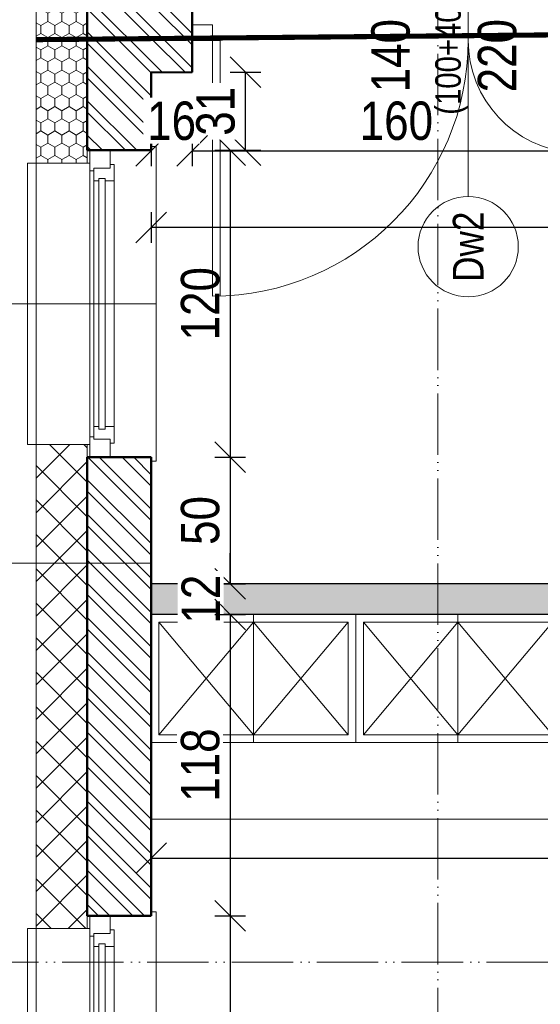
# Model space of a CAD drawing. Header units: millimetres. Extents: x 17147 to 52214, y -18116 to -4632.
# Tile 58 of 186: x 34296 to 34500, y -12251 to -11866. Entities that reach past the tile are written whole.
import ezdxf

# ---------------------------------------------------------------- set-up
doc = ezdxf.new("R2010")
doc.units = ezdxf.units.MM
doc.linetypes.add('ACAD_ISO05W100', pattern=[33, 24, -3, 0, -3, 0, -3])
doc.layers.get('Defpoints').update_dxf_attribs({"color": 6})
for name, color, linetype, lineweight in [('A-ciekie', 161, 'Continuous', 9), ('A-DRZ', 154, 'Continuous', 0), ('A-kreskowanie', 253, 'Continuous', 0), ('A-OKN', 154, 'Continuous', 9), ('A-opis', 130, 'Continuous', 9), ('A-wymiar', 177, 'Continuous', 0), ('A_opis_warstw', 220, 'Continuous', 5), ('A_p_poż', 7, 'Continuous', 0), ('A_SCIANA_PROJ_KONSTRUKCJA', 3, 'Continuous', 50), ('A_SCINAN_PROJ_DZIALOWA', 5, 'Continuous', 30), ('elewacja C', 253, 'Continuous', 0)]:
    doc.layers.add(name, color=color, linetype=linetype, lineweight=lineweight)
doc.layers.add('A-izolacja', color=7, linetype='Continuous', lineweight=9, true_color=0x4775ff)
doc.layers.add('A-MEB', color=7, linetype='Continuous', lineweight=0, true_color=0x849491)
doc.styles.get("Standard").update_dxf_attribs({"font": 'ARIALN.TTF'})
doc.styles.add('wymiary', font='ARIALN.TTF')
doc.dimstyles.new('anka', dxfattribs={"dimtxt": 15, "dimasz": 12, "dimexe": 6, "dimexo": 0.0625, "dimgap": 4, "dimtad": 1, "dimdec": 0, "dimzin": 0, "dimdsep": 46, "dimtxsty": 'wymiary', "dimblk": 'OBLIQUE', "dimcen": 0.09, "dimclrt": 7, "dimadec": 0, "dimazin": 0, "dimtfac": 1, "dimtdec": 0, "dimtix": 1, "dimtofl": 0, "dimtmove": 0, "dimatfit": 3, "dimldrblk": 'OBLIQUE', "dimfxl": 6, "dimfxlon": 1, "dimtfill": 1, "dimtolj": 1, "dimtzin": 0, "dimarcsym": 0})
pattern_1 = [(315, (-56.926, -40.622), (6.735192, 6.735192), []), (315, (-56.926, -45.112), (6.735192, 6.735192), [])]

# ---------------------------------------------------------------- blocks, each defined once
blk = doc.blocks.new('*U716')
at = {"layer": 'A-ciekie'}
for p, q in [((18180.78, 17387.75), (18180.78, 17510.75)), ((18180.78, 17510.75), (18182.78, 17510.75)), ((18231.12, 17504.25), (18226.78, 17504.25)), ((18231.12, 17394.25), (18231.12, 17504.25)), ((18226.78, 17394.25), (18231.12, 17394.25)), ((18182.78, 17387.75), (18180.78, 17387.75))]:
    blk.add_line(p, q, dxfattribs=at)
at = {"layer": 'A-izolacja'}
for points in [[(18206.78, 17509.25), (18206.78, 17504.25), (18226.78, 17504.25)], [(18206.78, 17509.25), (18206.78, 17504.25), (18226.78, 17504.25)], [(18206.78, 17509.25), (18206.78, 17504.25), (18226.78, 17504.25)], [(18226.78, 17504.25), (18206.78, 17504.25), (18206.78, 17509.25)], [(18206.78, 17389.25), (18206.78, 17394.25), (18226.78, 17394.25)], [(18226.78, 17394.25), (18206.78, 17394.25), (18206.78, 17389.25)]]:
    blk.add_lwpolyline(points, dxfattribs=at)
at = {"layer": 'A-OKN', "color": 250}
for p, q in [((18198.78, 17502.75), (18198.78, 17509.25)), ((18198.78, 17509.25), (18206.78, 17509.25)), ((18206.78, 17509.25), (18206.78, 17501.25)), ((18197.28, 17497.25), (18197.28, 17503.75)), ((18197.28, 17503.75), (18198.78, 17503.75)), ((18198.78, 17503.75), (18198.78, 17502.25)), ((18198.78, 17502.25), (18205.28, 17502.25)), ((18205.28, 17502.25), (18205.28, 17497.25)), ((18206.78, 17501.25), (18205.28, 17501.25)), ((18197.28, 17394.75), (18197.28, 17401.25)), ((18205.28, 17401.25), (18205.28, 17396.25)), ((18198.78, 17394.75), (18197.28, 17394.75)), ((18205.28, 17396.25), (18198.78, 17396.25)), ((18198.78, 17396.25), (18198.78, 17394.75)), ((18198.78, 17389.25), (18198.78, 17395.75)), ((18205.28, 17396.25), (18205.28, 17397.25)), ((18205.28, 17397.25), (18206.78, 17397.25)), ((18206.78, 17397.25), (18206.78, 17389.25))]:
    blk.add_line(p, q, dxfattribs=at)
at = {"layer": 'A-OKN'}
for p, q in [((18206.78, 17501.25), (18206.78, 17397.25)), ((18200.78, 17497.25), (18197.28, 17497.25)), ((18197.28, 17401.25), (18197.28, 17497.25)), ((18200.78, 17498.25), (18200.78, 17497.25)), ((18200.78, 17498.25), (18203.28, 17498.25)), ((18203.28, 17498.25), (18200.78, 17498.25)), ((18200.78, 17498.25), (18200.78, 17497.25)), ((18200.78, 17400.25), (18200.78, 17497.25)), ((18203.28, 17497.25), (18203.28, 17498.25)), ((18203.28, 17497.25), (18203.28, 17498.25)), ((18203.28, 17497.25), (18203.28, 17400.25)), ((18205.28, 17497.25), (18203.28, 17497.25)), ((18205.28, 17401.75), (18205.28, 17497.25)), ((18205.28, 17497.25), (18205.28, 17401.25)), ((18197.28, 17401.25), (18200.78, 17401.25)), ((18200.78, 17401.25), (18200.78, 17400.25)), ((18203.28, 17400.25), (18200.78, 17400.25)), ((18200.78, 17400.25), (18203.28, 17400.25)), ((18203.28, 17401.25), (18205.28, 17401.25)), ((18203.28, 17400.25), (18203.28, 17401.25))]:
    blk.add_line(p, q, dxfattribs=at)
blk = doc.blocks.new('_OBLIQUE')
at = {"color": 0, "linetype": 'ByBlock'}
blk.add_line((-0.5, -0.5), (0.5, 0.5), dxfattribs=at)
blk = doc.blocks.new('*D248')
at = {"layer": 'A-wymiar', "color": 0, "lineweight": -2, "transparency": 16777216}
for p, q in [((34372.44, -11916.98), (34384.44, -11916.98)), ((34378.44, -11916.98), (34378.44, -12036.98)), ((34372.44, -12036.98), (34384.44, -12036.98))]:
    blk.add_line(p, q, dxfattribs=at)
at = {"layer": 'Defpoints', "color": 0, "transparency": 16777216}
for p in [(34347.54, -11916.98), (34347.54, -12036.98), (34378.44, -12036.98)]:
    blk.add_point(p, dxfattribs=at)
at = {"layer": 'A-wymiar', "color": 0, "lineweight": -2, "transparency": 16777216, "xscale": 12, "yscale": 12, "zscale": 12}
for p, rotation in [((34378.44, -11916.98), 90), ((34378.44, -12036.98), 270)]:
    blk.add_blockref('_OBLIQUE', p, dxfattribs=dict(at, rotation=rotation))
at = {"layer": 'A-wymiar', "color": 7, "lineweight": 9, "transparency": 16777216, "insert": (34366.78, -11976.98), "char_height": 15, "attachment_point": 5, "rotation": 90, "style": 'wymiary', "bg_fill": 3, "box_fill_scale": 1.1, "bg_fill_color": 256, "bg_fill_true_color": 13158600, "bg_fill_transparency": 0}
blk.add_mtext('\\A1;120', dxfattribs=at)
blk = doc.blocks.new('*D249')
at = {"layer": 'A-wymiar', "color": 0, "lineweight": -2, "transparency": 16777216}
for p, q in [((34372.44, -12036.98), (34384.44, -12036.98)), ((34378.44, -12036.98), (34378.44, -12086.48)), ((34372.44, -12086.48), (34384.44, -12086.48))]:
    blk.add_line(p, q, dxfattribs=at)
at = {"layer": 'Defpoints', "color": 0, "transparency": 16777216}
for p in [(34347.54, -12036.98), (34347.54, -12086.48), (34378.44, -12086.48)]:
    blk.add_point(p, dxfattribs=at)
at = {"layer": 'A-wymiar', "color": 0, "lineweight": -2, "transparency": 16777216, "xscale": 12, "yscale": 12, "zscale": 12}
for p, rotation in [((34378.44, -12036.98), 90), ((34378.44, -12086.48), 270)]:
    blk.add_blockref('_OBLIQUE', p, dxfattribs=dict(at, rotation=rotation))
at = {"layer": 'A-wymiar', "color": 7, "lineweight": 9, "transparency": 16777216, "insert": (34366.78, -12061.73), "char_height": 15, "attachment_point": 5, "rotation": 90, "style": 'wymiary', "bg_fill": 3, "box_fill_scale": 1.1, "bg_fill_color": 256, "bg_fill_true_color": 13158600, "bg_fill_transparency": 0}
blk.add_mtext('\\A1;50', dxfattribs=at)
blk = doc.blocks.new('*D250')
at = {"layer": 'A-wymiar', "color": 0, "lineweight": -2, "transparency": 16777216}
for p, q in [((34378.44, -12086.48), (34378.44, -12074.48)), ((34372.44, -12086.48), (34384.44, -12086.48)), ((34372.44, -12098.48), (34384.44, -12098.48)), ((34378.44, -12098.48), (34378.44, -12110.48))]:
    blk.add_line(p, q, dxfattribs=at)
at = {"layer": 'Defpoints', "color": 0, "transparency": 16777216}
for p in [(34347.54, -12086.48), (34347.54, -12098.48), (34378.44, -12098.48)]:
    blk.add_point(p, dxfattribs=at)
at = {"layer": 'A-wymiar', "color": 0, "lineweight": -2, "transparency": 16777216, "xscale": 12, "yscale": 12, "zscale": 12}
for p, rotation in [((34378.44, -12086.48), 270), ((34378.44, -12098.48), 90)]:
    blk.add_blockref('_OBLIQUE', p, dxfattribs=dict(at, rotation=rotation))
at = {"layer": 'A-wymiar', "color": 7, "lineweight": 9, "transparency": 16777216, "insert": (34366.91, -12092.48), "char_height": 15, "attachment_point": 5, "rotation": 90, "style": 'wymiary', "bg_fill": 3, "box_fill_scale": 1.1, "bg_fill_color": 256, "bg_fill_true_color": 13158600, "bg_fill_transparency": 0}
blk.add_mtext('\\A1;12', dxfattribs=at)
blk = doc.blocks.new('*D251')
at = {"layer": 'A-wymiar', "color": 0, "lineweight": -2, "transparency": 16777216}
for p, q in [((34372.44, -12098.48), (34384.44, -12098.48)), ((34378.44, -12098.48), (34378.44, -12216.27)), ((34372.44, -12216.27), (34384.44, -12216.27))]:
    blk.add_line(p, q, dxfattribs=at)
at = {"layer": 'Defpoints', "color": 0, "transparency": 16777216}
for p in [(34347.54, -12098.48), (34347.54, -12216.27), (34378.44, -12216.27)]:
    blk.add_point(p, dxfattribs=at)
at = {"layer": 'A-wymiar', "color": 0, "lineweight": -2, "transparency": 16777216, "xscale": 12, "yscale": 12, "zscale": 12}
for p, rotation in [((34378.44, -12098.48), 90), ((34378.44, -12216.27), 270)]:
    blk.add_blockref('_OBLIQUE', p, dxfattribs=dict(at, rotation=rotation))
at = {"layer": 'A-wymiar', "color": 7, "lineweight": 9, "transparency": 16777216, "insert": (34366.78, -12157.38), "char_height": 15, "attachment_point": 5, "rotation": 90, "style": 'wymiary', "bg_fill": 3, "box_fill_scale": 1.1, "bg_fill_color": 256, "bg_fill_true_color": 13158600, "bg_fill_transparency": 0}
blk.add_mtext('\\A1;118', dxfattribs=at)
blk = doc.blocks.new('*D252')
at = {"layer": 'A-wymiar', "color": 0, "lineweight": -2, "transparency": 16777216}
for p, q in [((34372.44, -12216.27), (34384.44, -12216.27)), ((34378.44, -12216.27), (34378.44, -12336.27)), ((34372.44, -12336.27), (34384.44, -12336.27))]:
    blk.add_line(p, q, dxfattribs=at)
at = {"layer": 'Defpoints', "color": 0, "transparency": 16777216}
for p in [(34347.54, -12216.27), (34347.54, -12336.27), (34378.44, -12336.27)]:
    blk.add_point(p, dxfattribs=at)
at = {"layer": 'A-wymiar', "color": 0, "lineweight": -2, "transparency": 16777216, "xscale": 12, "yscale": 12, "zscale": 12}
for p, rotation in [((34378.44, -12216.27), 90), ((34378.44, -12336.27), 270)]:
    blk.add_blockref('_OBLIQUE', p, dxfattribs=dict(at, rotation=rotation))
at = {"layer": 'A-wymiar', "color": 7, "lineweight": 9, "transparency": 16777216, "insert": (34366.78, -12276.27), "char_height": 15, "attachment_point": 5, "rotation": 90, "style": 'wymiary', "bg_fill": 3, "box_fill_scale": 1.1, "bg_fill_color": 256, "bg_fill_true_color": 13158600, "bg_fill_transparency": 0}
blk.add_mtext('\\A1;120', dxfattribs=at)
blk = doc.blocks.new('*D119')
at = {"layer": 'A-wymiar', "color": 0, "lineweight": -2, "transparency": 16777216}
for p, q in [((34363.54, -11911.18), (34363.54, -11923.18)), ((34523.38, -11911.18), (34523.38, -11923.18)), ((34363.54, -11917.18), (34523.38, -11917.18))]:
    blk.add_line(p, q, dxfattribs=at)
at = {"layer": 'Defpoints', "color": 0, "transparency": 16777216}
for p in [(34523.38, -11884.78), (34363.54, -11886.39), (34523.38, -11917.18)]:
    blk.add_point(p, dxfattribs=at)
at = {"layer": 'A-wymiar', "color": 0, "lineweight": -2, "transparency": 16777216, "xscale": 12, "yscale": 12, "zscale": 12, "rotation": 180}
blk.add_blockref('_OBLIQUE', (34363.54, -11917.18), dxfattribs=at)
at = {"layer": 'A-wymiar', "color": 0, "lineweight": -2, "transparency": 16777216, "xscale": 12, "yscale": 12, "zscale": 12}
blk.add_blockref('_OBLIQUE', (34523.38, -11917.18), dxfattribs=at)
at = {"layer": 'A-wymiar', "color": 7, "lineweight": 9, "transparency": 16777216, "insert": (34443.46, -11905.52), "char_height": 15, "attachment_point": 5, "style": 'wymiary', "bg_fill": 3, "box_fill_scale": 1.1, "bg_fill_color": 256, "bg_fill_true_color": 13158600, "bg_fill_transparency": 0}
blk.add_mtext('\\A1;160', dxfattribs=at)
blk = doc.blocks.new('*D121')
at = {"layer": 'A-wymiar', "color": 0, "lineweight": -2, "transparency": 16777216}
for p, q in [((34347.54, -12187.72), (34347.54, -12199.72)), ((34691.04, -12187.72), (34691.04, -12199.72)), ((34347.54, -12193.72), (34691.04, -12193.72))]:
    blk.add_line(p, q, dxfattribs=at)
at = {"layer": 'Defpoints', "color": 0, "transparency": 16777216}
for p in [(34347.54, -12098.48), (34691.04, -12098.48), (34691.04, -12193.72)]:
    blk.add_point(p, dxfattribs=at)
at = {"layer": 'A-wymiar', "color": 0, "lineweight": -2, "transparency": 16777216, "xscale": 12, "yscale": 12, "zscale": 12, "rotation": 180}
blk.add_blockref('_OBLIQUE', (34347.54, -12193.72), dxfattribs=at)
at = {"layer": 'A-wymiar', "color": 0, "lineweight": -2, "transparency": 16777216, "xscale": 12, "yscale": 12, "zscale": 12}
blk.add_blockref('_OBLIQUE', (34691.04, -12193.72), dxfattribs=at)
at = {"layer": 'A-wymiar', "color": 7, "lineweight": 9, "transparency": 16777216, "insert": (34519.29, -12182.06), "char_height": 15, "attachment_point": 5, "style": 'wymiary', "bg_fill": 3, "box_fill_scale": 1.1, "bg_fill_color": 256, "bg_fill_true_color": 13158600, "bg_fill_transparency": 0}
blk.add_mtext('\\A1;344', dxfattribs=at)
blk = doc.blocks.new('*U710')
at = {"layer": 'A-ciekie'}
for p, q in [((18180.78, 17377.75), (18180.78, 17500.75)), ((18180.78, 17500.75), (18182.78, 17500.75)), ((18231.12, 17494.25), (18226.78, 17494.25)), ((18231.12, 17384.25), (18231.12, 17494.25)), ((18226.78, 17384.25), (18231.12, 17384.25)), ((18182.78, 17377.75), (18180.78, 17377.75))]:
    blk.add_line(p, q, dxfattribs=at)
at = {"layer": 'A-izolacja'}
for points in [[(18206.78, 17499.25), (18206.78, 17494.25), (18226.78, 17494.25)], [(18206.78, 17499.25), (18206.78, 17494.25), (18226.78, 17494.25)], [(18206.78, 17499.25), (18206.78, 17494.25), (18226.78, 17494.25)], [(18226.78, 17494.25), (18206.78, 17494.25), (18206.78, 17499.25)], [(18206.78, 17379.25), (18206.78, 17384.25), (18226.78, 17384.25)], [(18226.78, 17384.25), (18206.78, 17384.25), (18206.78, 17379.25)]]:
    blk.add_lwpolyline(points, dxfattribs=at)
at = {"layer": 'A-OKN', "color": 250}
for p, q in [((18198.78, 17492.75), (18198.78, 17499.25)), ((18198.78, 17499.25), (18206.78, 17499.25)), ((18206.78, 17499.25), (18206.78, 17491.25)), ((18197.28, 17487.25), (18197.28, 17493.75)), ((18197.28, 17493.75), (18198.78, 17493.75)), ((18198.78, 17493.75), (18198.78, 17492.25)), ((18198.78, 17492.25), (18205.28, 17492.25)), ((18205.28, 17492.25), (18205.28, 17487.25)), ((18206.78, 17491.25), (18205.28, 17491.25)), ((18197.28, 17384.75), (18197.28, 17391.25)), ((18205.28, 17391.25), (18205.28, 17386.25)), ((18205.28, 17386.25), (18205.28, 17387.25)), ((18205.28, 17387.25), (18206.78, 17387.25)), ((18206.78, 17387.25), (18206.78, 17379.25)), ((18198.78, 17384.75), (18197.28, 17384.75)), ((18205.28, 17386.25), (18198.78, 17386.25)), ((18198.78, 17386.25), (18198.78, 17384.75)), ((18198.78, 17379.25), (18198.78, 17385.75))]:
    blk.add_line(p, q, dxfattribs=at)
at = {"layer": 'A-OKN'}
for p, q in [((18206.78, 17491.25), (18206.78, 17387.25)), ((18200.78, 17487.25), (18197.28, 17487.25)), ((18197.28, 17391.25), (18197.28, 17487.25)), ((18200.78, 17488.25), (18200.78, 17487.25)), ((18200.78, 17488.25), (18203.28, 17488.25)), ((18203.28, 17488.25), (18200.78, 17488.25)), ((18200.78, 17488.25), (18200.78, 17487.25)), ((18200.78, 17390.25), (18200.78, 17487.25)), ((18203.28, 17487.25), (18203.28, 17488.25)), ((18203.28, 17487.25), (18203.28, 17488.25)), ((18203.28, 17487.25), (18203.28, 17390.25)), ((18205.28, 17487.25), (18203.28, 17487.25)), ((18205.28, 17391.75), (18205.28, 17487.25)), ((18205.28, 17487.25), (18205.28, 17391.25)), ((18197.28, 17391.25), (18200.78, 17391.25)), ((18200.78, 17391.25), (18200.78, 17390.25)), ((18203.28, 17391.25), (18205.28, 17391.25)), ((18203.28, 17390.25), (18203.28, 17391.25)), ((18203.28, 17390.25), (18200.78, 17390.25)), ((18200.78, 17390.25), (18203.28, 17390.25))]:
    blk.add_line(p, q, dxfattribs=at)
blk = doc.blocks.new('*D422')
at = {"layer": 'A-wymiar', "color": 0, "lineweight": -2, "transparency": 16777216}
for p, q in [((34092.3, -11841.92), (34080.3, -11841.92)), ((34086.3, -11841.92), (34086.3, -11921.98)), ((34092.3, -11921.98), (34080.3, -11921.98))]:
    blk.add_line(p, q, dxfattribs=at)
at = {"layer": 'Defpoints', "color": 0, "transparency": 16777216}
for p in [(34302.54, -11841.92), (34086.3, -11921.98), (34302.54, -11921.98)]:
    blk.add_point(p, dxfattribs=at)
at = {"layer": 'A-wymiar', "color": 0, "lineweight": -2, "transparency": 16777216, "xscale": 12, "yscale": 12, "zscale": 12}
for p, rotation in [((34086.3, -11841.92), 90), ((34086.3, -11921.98), 270)]:
    blk.add_blockref('_OBLIQUE', p, dxfattribs=dict(at, rotation=rotation))
at = {"layer": 'A-wymiar', "color": 7, "transparency": 16777216, "insert": (34074.64, -11881.95), "char_height": 15, "attachment_point": 5, "rotation": 90, "style": 'wymiary', "bg_fill": 3, "box_fill_scale": 1.1, "bg_fill_color": 256, "bg_fill_true_color": 13158600, "bg_fill_transparency": 0}
blk.add_mtext('\\A1;80', dxfattribs=at)
blk = doc.blocks.new('*D423')
at = {"layer": 'A-wymiar', "color": 0, "lineweight": -2, "transparency": 16777216}
for p, q in [((34092.3, -11921.98), (34080.3, -11921.98)), ((34086.3, -11921.98), (34086.3, -12031.98)), ((34092.3, -12031.98), (34080.3, -12031.98))]:
    blk.add_line(p, q, dxfattribs=at)
at = {"layer": 'Defpoints', "color": 0, "transparency": 16777216}
for p in [(34302.54, -11921.98), (34086.3, -12031.98), (34299.2, -12031.98)]:
    blk.add_point(p, dxfattribs=at)
at = {"layer": 'A-wymiar', "color": 0, "lineweight": -2, "transparency": 16777216, "xscale": 12, "yscale": 12, "zscale": 12}
for p, rotation in [((34086.3, -11921.98), 90), ((34086.3, -12031.98), 270)]:
    blk.add_blockref('_OBLIQUE', p, dxfattribs=dict(at, rotation=rotation))
at = {"layer": 'A-wymiar', "color": 7, "transparency": 16777216, "insert": (34074.64, -11976.98), "char_height": 15, "attachment_point": 5, "rotation": 90, "style": 'wymiary', "bg_fill": 3, "box_fill_scale": 1.1, "bg_fill_color": 256, "bg_fill_true_color": 13158600, "bg_fill_transparency": 0}
blk.add_mtext('\\A1;110', dxfattribs=at)
blk = doc.blocks.new('*D424')
at = {"layer": 'A-wymiar', "color": 0, "lineweight": -2, "transparency": 16777216}
for p, q in [((34092.3, -12031.98), (34080.3, -12031.98)), ((34086.3, -12031.98), (34086.3, -12221.27)), ((34092.3, -12221.27), (34080.3, -12221.27))]:
    blk.add_line(p, q, dxfattribs=at)
at = {"layer": 'Defpoints', "color": 0, "transparency": 16777216}
for p in [(34299.2, -12031.98), (34086.3, -12221.27), (34303.54, -12221.27)]:
    blk.add_point(p, dxfattribs=at)
at = {"layer": 'A-wymiar', "color": 0, "lineweight": -2, "transparency": 16777216, "xscale": 12, "yscale": 12, "zscale": 12}
for p, rotation in [((34086.3, -12031.98), 90), ((34086.3, -12221.27), 270)]:
    blk.add_blockref('_OBLIQUE', p, dxfattribs=dict(at, rotation=rotation))
at = {"layer": 'A-wymiar', "color": 7, "transparency": 16777216, "insert": (34074.64, -12126.63), "char_height": 15, "attachment_point": 5, "rotation": 90, "style": 'wymiary', "bg_fill": 3, "box_fill_scale": 1.1, "bg_fill_color": 256, "bg_fill_true_color": 13158600, "bg_fill_transparency": 0}
blk.add_mtext('\\A1;189', dxfattribs=at)
blk = doc.blocks.new('*D425')
at = {"layer": 'A-wymiar', "color": 0, "lineweight": -2, "transparency": 16777216}
for p, q in [((34092.3, -12221.27), (34080.3, -12221.27)), ((34086.3, -12221.27), (34086.3, -12331.27)), ((34092.3, -12331.27), (34080.3, -12331.27))]:
    blk.add_line(p, q, dxfattribs=at)
at = {"layer": 'Defpoints', "color": 0, "transparency": 16777216}
for p in [(34303.54, -12221.27), (34086.3, -12331.27), (34302.54, -12331.27)]:
    blk.add_point(p, dxfattribs=at)
at = {"layer": 'A-wymiar', "color": 0, "lineweight": -2, "transparency": 16777216, "xscale": 12, "yscale": 12, "zscale": 12}
for p, rotation in [((34086.3, -12221.27), 90), ((34086.3, -12331.27), 270)]:
    blk.add_blockref('_OBLIQUE', p, dxfattribs=dict(at, rotation=rotation))
at = {"layer": 'A-wymiar', "color": 7, "transparency": 16777216, "insert": (34074.64, -12276.27), "char_height": 15, "attachment_point": 5, "rotation": 90, "style": 'wymiary', "bg_fill": 3, "box_fill_scale": 1.1, "bg_fill_color": 256, "bg_fill_true_color": 13158600, "bg_fill_transparency": 0}
blk.add_mtext('\\A1;110', dxfattribs=at)
blk = doc.blocks.new('*D165')
at = {"layer": 'A-wymiar', "color": 0, "lineweight": -2, "transparency": 16777216}
for p, q in [((34062.3, -11841.92), (34050.3, -11841.92)), ((34056.3, -13562.48), (34056.3, -11841.92)), ((34062.3, -13562.48), (34050.3, -13562.48))]:
    blk.add_line(p, q, dxfattribs=at)
at = {"layer": 'Defpoints', "color": 0, "transparency": 16777216}
for p in [(34056.3, -11841.92), (34302.54, -11841.92), (34322.54, -13562.48)]:
    blk.add_point(p, dxfattribs=at)
at = {"layer": 'A-wymiar', "color": 0, "lineweight": -2, "transparency": 16777216, "xscale": 12, "yscale": 12, "zscale": 12}
for p, rotation in [((34056.3, -11841.92), 90), ((34056.3, -13562.48), 270)]:
    blk.add_blockref('_OBLIQUE', p, dxfattribs=dict(at, rotation=rotation))
at = {"layer": 'A-wymiar', "color": 7, "transparency": 16777216, "insert": (34044.77, -12702.2), "char_height": 15, "attachment_point": 5, "rotation": 90, "style": 'wymiary', "bg_fill": 3, "box_fill_scale": 1.1, "bg_fill_color": 256, "bg_fill_true_color": 13158600, "bg_fill_transparency": 0}
blk.add_mtext('\\A1;1721', dxfattribs=at)
blk = doc.blocks.new('*D481')
at = {"layer": 'A-wymiar', "color": 0, "lineweight": -2, "transparency": 16777216}
for p, q in [((34378.44, -11886.48), (34390.44, -11886.48)), ((34384.44, -11916.98), (34384.44, -11886.48)), ((34378.44, -11916.98), (34390.44, -11916.98))]:
    blk.add_line(p, q, dxfattribs=at)
at = {"layer": 'Defpoints', "color": 0, "transparency": 16777216}
for p in [(34353.54, -11886.48), (34384.44, -11886.48), (34347.54, -11916.98)]:
    blk.add_point(p, dxfattribs=at)
at = {"layer": 'A-wymiar', "color": 0, "lineweight": -2, "transparency": 16777216, "xscale": 12, "yscale": 12, "zscale": 12}
for p, rotation in [((34384.44, -11886.48), 90), ((34384.44, -11916.98), 270)]:
    blk.add_blockref('_OBLIQUE', p, dxfattribs=dict(at, rotation=rotation))
at = {"layer": 'A-wymiar', "color": 7, "transparency": 16777216, "insert": (34372.78, -11901.73), "char_height": 15, "attachment_point": 5, "rotation": 90, "style": 'wymiary', "bg_fill": 3, "box_fill_scale": 1.1, "bg_fill_color": 256, "bg_fill_true_color": 13158600, "bg_fill_transparency": 0}
blk.add_mtext('\\A1;31', dxfattribs=at)
blk = doc.blocks.new('*D656')
at = {"layer": 'A-wymiar', "color": 0, "lineweight": -2, "transparency": 16777216}
for p, q in [((34347.54, -11941.18), (34347.54, -11953.18)), ((35212.04, -11941.18), (35212.04, -11953.18)), ((35212.04, -11947.18), (34347.54, -11947.18))]:
    blk.add_line(p, q, dxfattribs=at)
at = {"layer": 'Defpoints', "color": 0, "transparency": 16777216}
for p in [(34347.54, -11886.54), (35212.04, -11917.18), (34347.54, -11947.18)]:
    blk.add_point(p, dxfattribs=at)
at = {"layer": 'A-wymiar', "color": 0, "lineweight": -2, "transparency": 16777216, "xscale": 12, "yscale": 12, "zscale": 12, "rotation": 180}
blk.add_blockref('_OBLIQUE', (34347.54, -11947.18), dxfattribs=at)
at = {"layer": 'A-wymiar', "color": 0, "lineweight": -2, "transparency": 16777216, "xscale": 12, "yscale": 12, "zscale": 12}
blk.add_blockref('_OBLIQUE', (35212.04, -11947.18), dxfattribs=at)
at = {"layer": 'A-wymiar', "color": 7, "transparency": 16777216, "insert": (34779.79, -11935.52), "char_height": 15, "attachment_point": 5, "style": 'wymiary', "bg_fill": 3, "box_fill_scale": 1.1, "bg_fill_color": 256, "bg_fill_true_color": 13158600, "bg_fill_transparency": 0}
blk.add_mtext('\\A1;865', dxfattribs=at)
blk = doc.blocks.new('*D715')
at = {"layer": 'A-wymiar', "color": 0, "lineweight": -2, "transparency": 16777216}
for p, q in [((34363.54, -11911.18), (34363.54, -11923.18)), ((34347.54, -11917.18), (34335.54, -11917.18)), ((34347.54, -11917.05), (34347.54, -11923.18)), ((34363.54, -11917.18), (34375.54, -11917.18))]:
    blk.add_line(p, q, dxfattribs=at)
at = {"layer": 'Defpoints', "color": 0, "transparency": 16777216}
for p in [(34363.54, -11886.39), (34347.54, -11916.98), (34347.54, -11917.18)]:
    blk.add_point(p, dxfattribs=at)
at = {"layer": 'A-wymiar', "color": 0, "lineweight": -2, "transparency": 16777216, "xscale": 12, "yscale": 12, "zscale": 12}
blk.add_blockref('_OBLIQUE', (34347.54, -11917.18), dxfattribs=at)
at = {"layer": 'A-wymiar', "color": 0, "lineweight": -2, "transparency": 16777216, "xscale": 12, "yscale": 12, "zscale": 12, "rotation": 180}
blk.add_blockref('_OBLIQUE', (34363.54, -11917.18), dxfattribs=at)
at = {"layer": 'A-wymiar', "color": 7, "transparency": 16777216, "insert": (34355.54, -11905.52), "char_height": 15, "attachment_point": 5, "style": 'wymiary', "bg_fill": 3, "box_fill_scale": 1.1, "bg_fill_color": 256, "bg_fill_true_color": 13158600, "bg_fill_transparency": 0}
blk.add_mtext('\\A1;16', dxfattribs=at)

msp = doc.modelspace()

# ---------------------------------------------------------------- hatches: boundary and pattern name
at = {"layer": 'A-izolacja'}
h = msp.add_hatch(dxfattribs=at)
h.set_pattern_fill('ANSI37', color=256, scale=3, angle=-90)
h.set_pattern_definition([(315, (-57.926, -40.622), (6.735192, 6.735192), []), (45, (-57.926, -40.622), (-6.735192, 6.735192), [])])
h.paths.add_polyline_path([(34322.54, -11996.98), (34322.54, -12031.98), (34302.54, -12031.98), (34302.54, -12221.27), (34322.54, -12221.27), (34322.54, -12178.48)])
at = {"layer": 'A-kreskowanie', "true_color": 0xe06f1f}
h = msp.add_hatch(dxfattribs=at)
h.set_pattern_fill('HONEY', color=32, angle=-90)
h.paths.add_polyline_path([(34322.54, -11861.48), (34302.54, -11861.48), (34302.54, -11922.08), (34322.54, -11921.89)])
at = {"layer": 'A_SCIANA_PROJ_KONSTRUKCJA', "lineweight": 5, "true_color": 0xeb7500}
h = msp.add_hatch(dxfattribs=at)
h.set_pattern_fill('ANSI32', color=30, angle=-90)
h.set_pattern_definition(pattern_1)
h.paths.add_polyline_path([(34347.54, -11861.48), (34322.54, -11861.48), (34322.54, -11916.98), (34347.54, -11916.98), (34347.54, -11886.48)])
h = msp.add_hatch(dxfattribs=at)
h.set_pattern_fill('ANSI32', color=30, angle=-90)
h.set_pattern_definition(pattern_1)
h.paths.add_polyline_path([(34363.54, -11861.48), (34347.54, -11861.48), (34347.54, -11886.48), (34363.54, -11886.48)])
h = msp.add_hatch(dxfattribs=at)
h.set_pattern_fill('ANSI32', color=30, angle=-90)
h.set_pattern_definition(pattern_1)
h.paths.add_polyline_path([(34347.54, -12036.98), (34322.54, -12036.98), (34322.54, -12216.27), (34347.54, -12216.27)])
at = {"layer": 'A_SCINAN_PROJ_DZIALOWA', "lineweight": 9, "true_color": 0x27773c, "transparency": 33554610}
h = msp.add_hatch(dxfattribs=at)
h.set_pattern_fill('GAZOBETON S100 ISO 1J', color=97, pattern_type=2)
h.set_pattern_definition([(15, (-1.139, -4.25), (3.882286, 14.4888864), [1.46647, -13.53353]), (15, (0.657, -2.453), (3.882286, 14.4888864), [1.46647, -13.53353]), (15, (-1.796, -1.796), (3.882286, 14.4888864), [1.46647, -13.53353]), (15, (0, 0), (3.882286, 14.4888864), [1.46647, -13.53353]), (15, (-2.453, 0.657), (3.882286, 14.4888864), [1.46647, -13.53353]), (75, (-2.833, -0.759), (-10.6066007, 10.6066014), [1.46647, -13.53353]), (75, (-2.176, -3.213), (-10.6066007, 10.6066014), [1.46647, -13.53353]), (75, (-0.38, -1.417), (-10.6066007, 10.6066014), [1.46647, -13.53353]), (75, (0.278, -3.87), (-10.6066007, 10.6066014), [1.46647, -13.53353]), (75, (2.074, -2.074), (-10.6066007, 10.6066014), [1.46647, -13.53353]), (315, (-2.176, -3.213), (14.4888866, 3.882285), [1.46647, -13.53353]), (315, (-2.833, -0.759), (14.4888866, 3.882285), [1.46647, -13.53353]), (315, (-0.38, -1.417), (14.4888866, 3.882285), [1.46647, -13.53353]), (315, (1.417, 0.38), (14.4888866, 3.882285), [1.46647, -13.53353]), (315, (-1.037, 1.037), (14.4888866, 3.882285), [1.46647, -13.53353]), (45, (0, 0), (4e-16, 4.49012806), [3.175, -3.175])])
h.paths.add_polyline_path([(34691.04, -12086.48), (34347.54, -12086.48), (34347.54, -12098.48), (34691.04, -12098.48)])

# ---------------------------------------------------------------- linework, layer by layer
at = {"layer": 'A-DRZ'}
msp.add_lwpolyline([(34363.54, -11867.98), (34363.54, -11873.98), (34371.54, -11873.98), (34371.54, -11867.98)], close=True, dxfattribs=at)
at = {"layer": 'A-izolacja'}
for points in [[(34302.54, -11921.98), (34302.54, -11841.92), (34327.67, -11841.67)], [(34322.54, -11916.98), (34322.54, -11921.98), (34302.54, -11921.98)], [(34302.54, -12221.27), (34302.54, -12031.98)], [(34322.54, -12036.98), (34322.54, -12031.98), (34302.54, -12031.98)], [(34322.54, -12216.27), (34322.54, -12221.27), (34302.54, -12221.27)]]:
    msp.add_lwpolyline(points, dxfattribs=at)
at = {"layer": 'A-MEB', "color": 4}
for points in [[(34427.54, -12148.48), (34427.54, -12098.48), (34347.54, -12098.48), (34347.54, -12148.48)], [(34507.54, -12148.48), (34507.54, -12098.48), (34427.54, -12098.48), (34427.54, -12148.48)]]:
    msp.add_lwpolyline(points, close=True, dxfattribs=at)
at = {"layer": 'A-MEB'}
for points in [[(34427.54, -12148.48), (34387.54, -12148.48), (34387.54, -12098.48), (34427.54, -12098.48), (34427.54, -12148.48)], [(34427.54, -12148.48), (34467.54, -12148.48), (34467.54, -12098.48), (34427.54, -12098.48), (34427.54, -12148.48)], [(34507.54, -12148.48), (34467.54, -12148.48), (34467.54, -12098.48), (34507.54, -12098.48), (34507.54, -12148.48)], [(34387.54, -12101.48), (34350.54, -12145.48)], [(34387.54, -12145.48), (34350.54, -12101.48)], [(34424.54, -12101.48), (34387.54, -12145.48)], [(34424.54, -12145.48), (34387.54, -12101.48)], [(34430.54, -12101.48), (34467.54, -12145.48)], [(34430.54, -12145.48), (34467.54, -12101.48)], [(34504.54, -12101.48), (34467.54, -12145.48)], [(34504.54, -12145.48), (34467.54, -12101.48)], [(34667.54, -12148.48), (34667.54, -12178.48), (34347.54, -12178.48)]]:
    msp.add_lwpolyline(points, dxfattribs=at)
for points in [[(34424.54, -12145.48), (34424.54, -12101.48), (34350.54, -12101.48), (34350.54, -12145.48)], [(34504.54, -12145.48), (34504.54, -12101.48), (34430.54, -12101.48), (34430.54, -12145.48)]]:
    msp.add_lwpolyline(points, close=True, dxfattribs=at)
at = {"layer": 'A_SCIANA_PROJ_KONSTRUKCJA'}
for points in [[(34347.54, -11916.98), (34347.54, -11886.54), (34363.54, -11886.39), (34363.54, -11861.48), (34322.54, -11861.48), (34322.54, -11916.98)], [(34347.54, -11916.98), (34322.54, -11916.98)], [(34322.54, -12216.27), (34322.54, -12036.98)], [(34347.54, -12036.98), (34322.54, -12036.98)], [(34347.54, -12216.27), (34347.54, -12036.98)], [(34347.54, -12216.27), (34322.54, -12216.27)]]:
    msp.add_lwpolyline(points, dxfattribs=at)
at = {"layer": 'A_SCINAN_PROJ_DZIALOWA'}
for points in [[(34691.04, -12086.48), (34347.54, -12086.48)], [(34691.04, -12098.48), (34347.54, -12098.48)]]:
    msp.add_lwpolyline(points, dxfattribs=at)

# ---------------------------------------------------------------- block references
at = {"layer": 'elewacja C', "rotation": 180}
msp.add_blockref('*U716', (52530.32, 5472.27), dxfattribs=at)

# ---------------------------------------------------------------- next in the draw order: dimensions: what is measured, and where the dimension line sits
at = {"layer": 'A-wymiar'}
dim = msp.add_linear_dim(base=(34086.3, -11921.98), p1=(34302.54, -11841.92), p2=(34302.54, -11921.98), angle=90, dimstyle='anka', dxfattribs=at)
dim.commit()
dim.dimension.update_dxf_attribs({"geometry": '*D422', "text_midpoint": (34074.64, -11881.95)})
at = {"layer": 'A-wymiar', "lineweight": 9}
dim = msp.add_linear_dim(base=(34378.44, -12036.98), p1=(34347.54, -11916.98), p2=(34347.54, -12036.98), angle=90, dimstyle='anka', override={"dimtmove": 1}, dxfattribs=at)
dim.commit()
dim.dimension.update_dxf_attribs({"geometry": '*D248', "text_midpoint": (34366.78, -11976.98)})

# ---------------------------------------------------------------- next in the draw order: linework, layer by layer
at = {"layer": 'A-opis', "lineweight": 9}
msp.add_lwpolyline([(34349.54, -11976.98), (34259.78, -11976.98)], dxfattribs=at)

# ---------------------------------------------------------------- next in the draw order: dimensions: what is measured, and where the dimension line sits
at = {"layer": 'A-wymiar', "lineweight": 9}
dim = msp.add_linear_dim(base=(34523.38, -11917.18), p1=(34363.54, -11886.39), p2=(34523.38, -11884.78), dimstyle='anka', dxfattribs=at)
dim.commit()
dim.dimension.update_dxf_attribs({"geometry": '*D119', "text_midpoint": (34443.46, -11905.52)})
dim = msp.add_linear_dim(base=(34378.44140422, -12086.48285483), p1=(34347.54272976, -12036.98285483), p2=(34347.54272976, -12086.48285483), angle=90, dimstyle='anka', override={"dimtmove": 1}, dxfattribs=at)
dim.commit()
dim.dimension.update_dxf_attribs({"geometry": '*D249', "text_midpoint": (34366.78280941, -12061.73285483)})

# ---------------------------------------------------------------- next in the draw order: linework, layer by layer
at = {"layer": 'A-DRZ'}
msp.add_lwpolyline([(34371.54, -11873.98), (34371.54, -11973.98)], dxfattribs=at)
at = {"layer": 'A-DRZ', "extrusion": (0, 0, -1)}
msp.add_lwpolyline([(-34371.54, -11873.98), (-34374.54, -11873.98), (-34374.54, -11973.98)], dxfattribs=at)
at = {"layer": 'A-DRZ', "color": 1}
for centre, radius, start, end in [((34371.54, -11873.98), 100, 270, 0), ((34515.54, -11873.98), 44, 180, 266.0904)]:
    msp.add_arc(centre, radius, start, end, dxfattribs=at)

# ---------------------------------------------------------------- next in the draw order: texts
at = {"layer": 'A-opis', "insert": (34462.09, -11879.99), "char_height": 15, "width": 42.7859, "attachment_point": 5, "rotation": 90, "style": 'wymiary'}
msp.add_mtext('140\\P{\\H0.66667x;(100+40)}\\P220', dxfattribs=at)

# ---------------------------------------------------------------- next in the draw order: dimensions: what is measured, and where the dimension line sits
at = {"layer": 'A-wymiar', "lineweight": 9}
dim = msp.add_linear_dim(base=(34378.44, -12098.48), p1=(34347.54, -12086.48), p2=(34347.54, -12098.48), angle=90, dimstyle='anka', override={"dimtmove": 1}, dxfattribs=at)
dim.commit()
dim.dimension.update_dxf_attribs({"geometry": '*D250', "text_midpoint": (34366.91, -12092.48)})

# ---------------------------------------------------------------- next in the draw order: dimensions: what is measured, and where the dimension line sits
at = {"layer": 'A-wymiar'}
dim = msp.add_linear_dim(base=(34384.44140422, -11886.48285483), p1=(34347.54272976, -11916.98285483), p2=(34353.54272976, -11886.48285483), angle=90, dimstyle='anka', override={"dimtmove": 1}, dxfattribs=at)
dim.commit()
dim.dimension.update_dxf_attribs({"geometry": '*D481', "text_midpoint": (34372.78280941, -11901.73285483)})
at = {"layer": 'A-wymiar', "lineweight": 9}
dim = msp.add_linear_dim(base=(34378.44, -12216.27), p1=(34347.54, -12098.48), p2=(34347.54, -12216.27), angle=90, dimstyle='anka', override={"dimtmove": 1}, dxfattribs=at)
dim.commit()
dim.dimension.update_dxf_attribs({"geometry": '*D251', "text_midpoint": (34366.78, -12157.38)})

# ---------------------------------------------------------------- next in the draw order: dimensions: what is measured, and where the dimension line sits
dim = msp.add_linear_dim(base=(34691.04272976, -12193.71649608), p1=(34347.54272976, -12098.48285483), p2=(34691.04272976, -12098.48285483), dimstyle='anka', dxfattribs=at)
dim.commit()
dim.dimension.update_dxf_attribs({"geometry": '*D121', "text_midpoint": (34519.29272976, -12182.05790126)})
dim = msp.add_linear_dim(base=(34378.44, -12336.27), p1=(34347.54, -12216.27), p2=(34347.54, -12336.27), angle=90, dimstyle='anka', override={"dimtmove": 1}, dxfattribs=at)
dim.commit()
dim.dimension.update_dxf_attribs({"geometry": '*D252', "text_midpoint": (34366.78, -12276.27)})

# ---------------------------------------------------------------- next in the draw order: linework, layer by layer
at = {"layer": 'A-opis', "color": 212, "linetype": 'ACAD_ISO05W100', "true_color": 0xe01fda}
for points in [[(34459.65, -9905.29), (34459.65, -11082.49), (34459.65, -11082.49), (34459.65, -13682.24)], [(35725.96, -11990.09), (35067.12, -11990.09), (35067.12, -12234.48), (34124.4, -12234.48)]]:
    msp.add_lwpolyline(points, dxfattribs=at)
at = {"layer": 'A-wymiar', "linetype": 'ACAD_ISO05W100', "lineweight": 9}
msp.add_lwpolyline([(35067.12, -12031.98), (35067.12, -12234.48), (34124.4, -12234.48)], dxfattribs=at)

# ---------------------------------------------------------------- next in the draw order: block references
at = {"layer": 'elewacja C', "rotation": 180}
msp.add_blockref('*U710', (52530.32, 5162.98), dxfattribs=at)

# ---------------------------------------------------------------- next in the draw order: dimensions: what is measured, and where the dimension line sits
at = {"layer": 'A-wymiar'}
dim = msp.add_linear_dim(base=(34347.54272976, -11947.18025267), p1=(35212.04272976, -11917.18027381), p2=(34347.54272976, -11886.54112225), dimstyle='anka', override={"dimtmove": 1}, dxfattribs=at)
dim.commit()
dim.dimension.update_dxf_attribs({"geometry": '*D656', "text_midpoint": (34779.79272976, -11935.52165785)})
dim = msp.add_linear_dim(base=(34086.3, -12031.98), p1=(34302.54, -11921.98), p2=(34299.2, -12031.98), angle=90, dimstyle='anka', override={"dimtmove": 1}, dxfattribs=at)
dim.commit()
dim.dimension.update_dxf_attribs({"geometry": '*D423', "text_midpoint": (34074.64, -11976.98)})

# ---------------------------------------------------------------- next in the draw order: linework, layer by layer
at = {"layer": 'A-opis', "lineweight": 9}
msp.add_lwpolyline([(34471.54, -11841.85), (34471.54, -11935.08)], dxfattribs=at)
msp.add_circle((34471.54, -11954.68), 19.6, dxfattribs=at)

# ---------------------------------------------------------------- next in the draw order: texts
at = {"layer": 'A-opis', "lineweight": 9, "insert": (34471.54, -11954.68), "char_height": 12, "attachment_point": 5, "rotation": 90}
msp.add_mtext_dynamic_manual_height_columns('Dw2', width=15.5896, gutter_width=12.5, heights=[0], dxfattribs=at)

# ---------------------------------------------------------------- next in the draw order: dimensions: what is measured, and where the dimension line sits
at = {"layer": 'A-wymiar'}
dim = msp.add_linear_dim(base=(34347.54, -11917.18), p1=(34363.54, -11886.39), p2=(34347.54, -11916.98), dimstyle='anka', override={"dimtmove": 1}, dxfattribs=at)
dim.commit()
dim.dimension.update_dxf_attribs({"geometry": '*D715', "text_midpoint": (34355.54, -11905.52)})
dim = msp.add_linear_dim(base=(34086.3, -12221.27), p1=(34299.2, -12031.98), p2=(34303.54, -12221.27), angle=90, dimstyle='anka', override={"dimtmove": 1}, dxfattribs=at)
dim.commit()
dim.dimension.update_dxf_attribs({"geometry": '*D424', "text_midpoint": (34074.64, -12126.63)})

# ---------------------------------------------------------------- next in the draw order: dimensions: what is measured, and where the dimension line sits
dim = msp.add_linear_dim(base=(34086.3, -12331.27), p1=(34303.54, -12221.27), p2=(34302.54, -12331.27), angle=90, dimstyle='anka', override={"dimtmove": 1}, dxfattribs=at)
dim.commit()
dim.dimension.update_dxf_attribs({"geometry": '*D425', "text_midpoint": (34074.64, -12276.27)})

# ---------------------------------------------------------------- next in the draw order: dimensions: what is measured, and where the dimension line sits
dim = msp.add_linear_dim(base=(34056.3, -11841.92), p1=(34322.54, -13562.48), p2=(34302.54, -11841.92), angle=90, dimstyle='anka', dxfattribs=at)
dim.commit()
dim.dimension.update_dxf_attribs({"geometry": '*D165', "text_midpoint": (34044.77, -12702.2)})

# ---------------------------------------------------------------- next in the draw order: linework, layer by layer
msp.add_lwpolyline([(34302.54, -11841.92), (35447.54, -11841.92), (35447.54, -13564.48), (34302.54, -13564.48)], close=True, dxfattribs=at)
at = {"layer": 'A_opis_warstw'}
msp.add_lwpolyline([(34279.58, -12078.44), (34347.54, -12078.44)], dxfattribs=at)
at = {"layer": 'A_p_poż', "color": 1, "linetype": 'ACAD_ISO05W100', "const_width": 2}
msp.add_lwpolyline([(35447.54, -11863.11), (34302.54, -11873.72)], dxfattribs=at)

doc.saveas('drawing.dxf')
